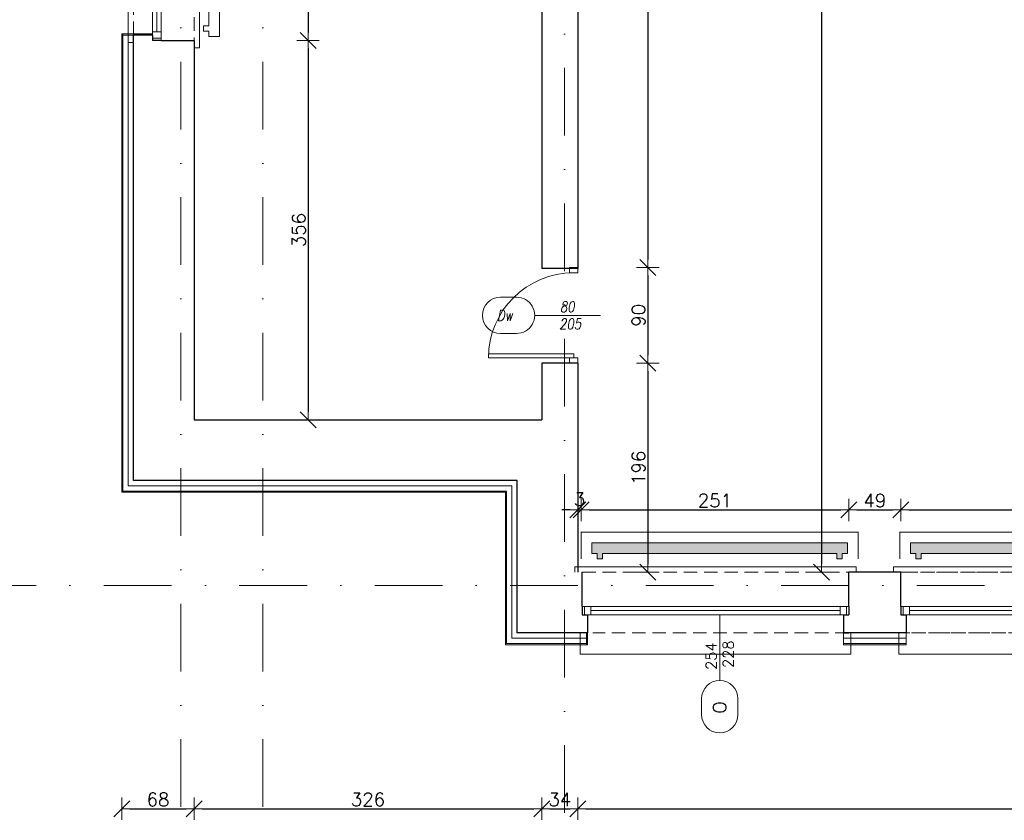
# Model space of a CAD drawing. Header units: millimetres. Extents: x 23192 to 177760, y -399809 to -79279.
# Tile 205 of 256: x 57875 to 58799, y -199685 to -198934. Entities that reach past the tile are written whole.
import ezdxf
from ezdxf.enums import TextEntityAlignment as Align

# ---------------------------------------------------------------- set-up
doc = ezdxf.new("R2010")
doc.units = ezdxf.units.MM
for name, pattern in [('2_3', [1, 0.5, -0.5]), ('CARKOVANA', [7.5, 5, -2.5]), ('DASHDOT', [25.4, 12.7, -6.35, 0, -6.35]), ('HIDDEN', [9.525, 6.35, -3.175])]:
    doc.linetypes.add(name, pattern=pattern)
doc.layers.get('0').update_dxf_attribs({"lineweight": 0})
for name, color, linetype, lineweight in [('!! 0_ Istn-okna', 6, 'Continuous', 13), ('!! 0_ Istn-sciany', 3, 'Continuous', 30), ('!! 0_ Istn-widok', 1, 'Continuous', 15), ('!! 0_Istn-cienka', 4, 'Continuous', 9), ('!! 0_Istn-drzwi', 1, 'Continuous', 13), ('!! 0_Opis_okna', 8, 'Continuous', 15), ('!! 0_Osie', 1, 'DASHDOT', 13), ('!! 1_ tynk zewn  - nowy', 21, 'Continuous', 20), ('!! 2_ remont Ocieplenie', 4, 'ZIGZAG', 5), ('!! 2_drzwi opis', 151, 'Continuous', 9), ('!! wymiary osi', 250, 'Continuous', 9), ('0-osie-liniA', 14, 'DASHDOT', 5), ('0-osie-tx', 66, 'Continuous', 9)]:
    doc.layers.add(name, color=color, linetype=linetype, lineweight=lineweight)
doc.layers.add('!! 0_Istn-grzejniki', color=7, linetype='Continuous', lineweight=0, plot=False)
doc.layers.add('!! 1_Wyburzenia', color=252, linetype='CARKOVANA', lineweight=13, true_color=0x696969)
doc.styles.add('50', font='ROMANS.shx', dxfattribs={"width": 0.8, "height": 10})
doc.styles.add('ARCHETYP', font='romans.shx', dxfattribs={"height": 15})
doc.styles.add('TXT', font='simplex.shx')
doc.linetypes.add('ZIGZAG', pattern='A,0.00254,-5.08,[131,ltypeshp.shx,S=5.08,R=0,X=-5.08,Y=0],-10.16,[131,ltypeshp.shx,S=5.08,R=180,X=5.08,Y=0],-5.08', length=20.32254)
doc.dimstyles.new('DIM50', dxfattribs={"dimscale": 5, "dimtxt": 2.5, "dimasz": 1.5, "dimexe": 0, "dimexo": 0, "dimgap": 0.5, "dimtad": 1, "dimdec": 4, "dimrnd": 0.5, "dimdsep": 46, "dimtxsty": 'TXT', "dimblk1": 'TICK1', "dimblk2": 'TICK1', "dimsah": 1, "dimcen": 0, "dimse1": 1, "dimse2": 1, "dimclrd": 1, "dimclre": 7, "dimclrt": 9, "dimadec": 0, "dimazin": 0, "dimtfac": 1, "dimtdec": 4, "dimtmove": 2, "dimatfit": 3, "dimldrblk": 'TICK1', "dimfxl": 1, "dimtolj": 1, "dimarcsym": 0})

# ---------------------------------------------------------------- blocks, each defined once
blk = doc.blocks.new('okno 1')
at = {"layer": '!! 0_ Istn-okna'}
for points in [[(9, -36), (259, -36)], [(9, -44), (259, -44)], [(17, -40), (251, -40)]]:
    blk.add_lwpolyline(points, dxfattribs=at)
for points in [[(11, -44), (17, -44), (17, -36), (11, -36)], [(251, -44), (257, -44), (257, -36), (251, -36)]]:
    blk.add_lwpolyline(points, close=True, dxfattribs=at)
at = {"layer": '!! 0_ Istn-sciany'}
for points in [[(9, -36), (9, -4)], [(259, -36), (259, -4)], [(9, -36), (9, -44)], [(259, -36), (259, -44)], [(9, -44), (14, -44)], [(14, -44), (14, -61)], [(254, -44), (259, -44)], [(254, -44), (254, -61)], [(14, -61), (9, -61)], [(254, -61), (259, -61)]]:
    blk.add_lwpolyline(points, dxfattribs=at)
at = {"layer": '!! 0_ Istn-widok'}
for points in [[(2, 1), (266, 1)], [(2, -4), (2, 1)], [(266, -4), (266, 1)], [(7, -61), (7, -81)], [(261, -61), (261, -81)], [(261, -81), (7, -81)]]:
    blk.add_lwpolyline(points, dxfattribs=at)
at = {"layer": '!! 0_Istn-cienka', "linetype": 'HIDDEN', "ltscale": 2}
for points in [[(9, -4), (259, -4)], [(259, -61), (19, -61)]]:
    blk.add_lwpolyline(points, dxfattribs=at)
blk = doc.blocks.new('okno 3')
at = {"layer": '!! 0_ Istn-okna'}
for points in [[(49128.71, -198708.59), (49128.71, -198825.59)], [(49136.71, -198708.59), (49136.71, -198825.59)], [(49132.71, -198716.59), (49132.71, -198817.59)]]:
    blk.add_lwpolyline(points, dxfattribs=at)
for points in [[(49128.71, -198710.59), (49128.71, -198716.59), (49136.71, -198716.59), (49136.71, -198710.59)], [(49128.71, -198817.59), (49128.71, -198823.59), (49136.71, -198823.59), (49136.71, -198817.59)]]:
    blk.add_lwpolyline(points, close=True, dxfattribs=at)
at = {"layer": '!! 0_ Istn-sciany'}
for points in [[(49128.71, -198708.59), (49128.71, -198713.59)], [(49136.71, -198708.59), (49128.71, -198708.59)], [(49136.71, -198708.59), (49167.71, -198708.59)], [(49128.71, -198713.59), (49110.71, -198713.59)], [(49128.71, -198820.59), (49110.71, -198820.59)], [(49128.71, -198820.59), (49128.71, -198825.59)], [(49136.71, -198825.59), (49128.71, -198825.59)], [(49136.71, -198825.59), (49167.71, -198825.59)]]:
    blk.add_lwpolyline(points, dxfattribs=at)
at = {"layer": '!! 0_ Istn-widok'}
for points in [[(49105.71, -198827.59), (49105.71, -198706.59)], [(49110.71, -198706.59), (49105.71, -198706.59)], [(49167.71, -198701.59), (49172.71, -198701.59)], [(49172.71, -198701.59), (49172.71, -198832.59)], [(49110.71, -198827.59), (49105.71, -198827.59)], [(49167.71, -198832.59), (49172.71, -198832.59)]]:
    blk.add_lwpolyline(points, dxfattribs=at)
at = {"layer": '!! 0_Istn-cienka', "linetype": 'HIDDEN', "ltscale": 2}
for points in [[(49167.71, -198708.59), (49167.71, -198825.59)], [(49110.71, -198820.59), (49110.71, -198713.59)]]:
    blk.add_lwpolyline(points, dxfattribs=at)
blk = doc.blocks.new('TICK1')
at = {"color": 0}
for p, q in [((0, -1.4), (0, 1.4)), ((0, 0), (-1, 0))]:
    blk.add_line(p, q, dxfattribs=at)
at = {"color": 2}
blk.add_line((-1, -1), (1, 1), dxfattribs=at)
blk = doc.blocks.new('*D3774')
at = {"layer": '!! wymiary osi', "color": 1, "lineweight": -2, "transparency": 16777216}
blk.add_line((48664.2, -199533.59), (48664.2, -199572.55), dxfattribs=at)
at = {"layer": 'DEFPOINTS', "color": 0, "transparency": 16777216}
for p in [(49506.71, -199526.09), (48664.2, -199580.05), (49506.71, -199580.05)]:
    blk.add_point(p, dxfattribs=at)
at = {"layer": '!! wymiary osi', "color": 1, "lineweight": -2, "transparency": 16777216, "xscale": 7.5, "yscale": 7.5, "zscale": 7.5}
for p, rotation in [((48664.2, -199526.09), 90), ((48664.2, -199580.05), 270)]:
    blk.add_blockref('TICK1', p, dxfattribs=dict(at, rotation=rotation))
at = {"layer": '!! wymiary osi', "color": 9, "transparency": 16777216, "insert": (48655.45, -199553.07), "char_height": 12.5, "attachment_point": 5, "rotation": 90, "style": 'TXT'}
blk.add_mtext('\\A1;54', dxfattribs=at)
blk = doc.blocks.new('*D3775')
at = {"layer": '!! wymiary osi', "color": 1, "lineweight": -2, "transparency": 16777216}
blk.add_line((49198.71, -199832.76), (49160.21, -199832.76), dxfattribs=at)
at = {"layer": 'DEFPOINTS', "color": 0, "transparency": 16777216}
for p in [(49152.71, -199426.05), (49206.21, -199426.05), (49152.71, -199832.76)]:
    blk.add_point(p, dxfattribs=at)
at = {"layer": '!! wymiary osi', "color": 1, "lineweight": -2, "transparency": 16777216, "xscale": 7.5, "yscale": 7.5, "zscale": 7.5, "rotation": 180}
blk.add_blockref('TICK1', (49152.71, -199832.76), dxfattribs=at)
at = {"layer": '!! wymiary osi', "color": 1, "lineweight": -2, "transparency": 16777216, "xscale": 7.5, "yscale": 7.5, "zscale": 7.5}
blk.add_blockref('TICK1', (49206.21, -199832.76), dxfattribs=at)
at = {"layer": '!! wymiary osi', "color": 9, "transparency": 16777216, "insert": (49179.46, -199824.01), "char_height": 12.5, "attachment_point": 5, "style": 'TXT'}
blk.add_mtext('\\A1;53.5', dxfattribs=at)
blk = doc.blocks.new('1_ok-opis')
blk.add_line((0, 111.61), (0, 50))
for points in [[(-17, 128.61), (-17, 143.61)], [(17, 128.61), (17, 143.61)]]:
    blk.add_lwpolyline(points)
for centre, start, end in [((0, 143.61), 0, 180), ((0, 128.61), 180, 0)]:
    blk.add_arc(centre, 17, start, end)
at = {"style": 'ARCHETYP'}
for tag, height, rotation, p in [('NR', 12, 90, (0, 136.9)), ('NR', 12, 270, (0, 136.9)), ('SZEROKOŚĆ', 10, 90, (-8, 78.29)), ('SZEROKOŚĆ', 10, 270, (8, 78.29)), ('WYSOKOŚĆ', 10, 270, (-8, 78.29)), ('WYSOKOŚĆ', 10, 90, (8, 78.29))]:
    blk.add_attdef(tag, text='', height=height, rotation=rotation, dxfattribs=at).set_placement(p, align=Align.MIDDLE)
blk = doc.blocks.new('*D2876')
at = {"layer": '!! wymiary osi', "color": 1, "lineweight": -2, "transparency": 16777216}
blk.add_line((57605.01, -198249.63), (57605.01, -199369.63), dxfattribs=at)
at = {"layer": 'DEFPOINTS', "color": 0, "transparency": 16777216}
for p in [(58048.57, -198242.13), (57605.01, -199377.13), (57970.57, -199377.13)]:
    blk.add_point(p, dxfattribs=at)
at = {"layer": '!! wymiary osi', "color": 1, "lineweight": -2, "transparency": 16777216, "xscale": 7.5, "yscale": 7.5, "zscale": 7.5}
for p, rotation in [((57605.01, -198242.13), 90), ((57605.01, -199377.13), 270)]:
    blk.add_blockref('TICK1', p, dxfattribs=dict(at, rotation=rotation))
at = {"layer": '!! wymiary osi', "color": 9, "transparency": 16777216, "insert": (57596.26, -198809.63), "char_height": 12.5, "attachment_point": 5, "rotation": 90, "style": 'TXT'}
blk.add_mtext('\\A1;1135', dxfattribs=at)
blk = doc.blocks.new('*D2877')
at = {"layer": '!! wymiary osi', "color": 1, "lineweight": -2, "transparency": 16777216}
blk.add_line((57605.01, -199384.63), (57605.01, -199512.63), dxfattribs=at)
at = {"layer": 'DEFPOINTS', "color": 0, "transparency": 16777216}
for p in [(57970.57, -199377.13), (57605.01, -199520.13), (58330.57, -199520.13)]:
    blk.add_point(p, dxfattribs=at)
at = {"layer": '!! wymiary osi', "color": 1, "lineweight": -2, "transparency": 16777216, "xscale": 7.5, "yscale": 7.5, "zscale": 7.5}
for p, rotation in [((57605.01, -199377.13), 90), ((57605.01, -199520.13), 270)]:
    blk.add_blockref('TICK1', p, dxfattribs=dict(at, rotation=rotation))
at = {"layer": '!! wymiary osi', "color": 9, "transparency": 16777216, "insert": (57596.26, -199448.63), "char_height": 12.5, "attachment_point": 5, "rotation": 90, "style": 'TXT'}
blk.add_mtext('\\A1;143', dxfattribs=at)
blk = doc.blocks.new('*D2885')
at = {"layer": '!! wymiary osi', "color": 1, "lineweight": -2, "transparency": 16777216}
blk.add_line((57642.33, -198648.63), (57642.33, -199301.63), dxfattribs=at)
at = {"layer": 'DEFPOINTS', "color": 0, "transparency": 16777216}
for p in [(58115.57, -198641.13), (57642.33, -199309.13), (58115.57, -199309.13)]:
    blk.add_point(p, dxfattribs=at)
at = {"layer": '!! wymiary osi', "color": 1, "lineweight": -2, "transparency": 16777216, "xscale": 7.5, "yscale": 7.5, "zscale": 7.5}
for p, rotation in [((57642.33, -198641.13), 90), ((57642.33, -199309.13), 270)]:
    blk.add_blockref('TICK1', p, dxfattribs=dict(at, rotation=rotation))
at = {"layer": '!! wymiary osi', "color": 9, "transparency": 16777216, "insert": (57633.58, -198975.13), "char_height": 12.5, "attachment_point": 5, "rotation": 90, "style": 'TXT'}
blk.add_mtext('\\A1;668', dxfattribs=at)
blk = doc.blocks.new('*D2886')
at = {"layer": '!! wymiary osi', "color": 1, "lineweight": -2, "transparency": 16777216}
blk.add_line((57642.33, -199316.63), (57642.33, -199358.63), dxfattribs=at)
at = {"layer": 'DEFPOINTS', "color": 0, "transparency": 16777216}
for p in [(58115.57, -199309.13), (57642.33, -199366.13), (58115.57, -199366.13)]:
    blk.add_point(p, dxfattribs=at)
at = {"layer": '!! wymiary osi', "color": 1, "lineweight": -2, "transparency": 16777216, "xscale": 7.5, "yscale": 7.5, "zscale": 7.5}
for p, rotation in [((57642.33, -199309.13), 90), ((57642.33, -199366.13), 270)]:
    blk.add_blockref('TICK1', p, dxfattribs=dict(at, rotation=rotation))
at = {"layer": '!! wymiary osi', "color": 9, "transparency": 16777216, "insert": (57633.58, -199337.63), "char_height": 12.5, "attachment_point": 5, "rotation": 90, "style": 'TXT'}
blk.add_mtext('\\A1;57', dxfattribs=at)
blk = doc.blocks.new('*D2887')
at = {"layer": '!! wymiary osi', "color": 1, "lineweight": -2, "transparency": 16777216}
blk.add_line((57642.33, -199373.63), (57642.33, -199444.63), dxfattribs=at)
at = {"layer": 'DEFPOINTS', "color": 0, "transparency": 16777216}
for p in [(58115.57, -199366.13), (57642.33, -199452.13), (58402.57, -199452.13)]:
    blk.add_point(p, dxfattribs=at)
at = {"layer": '!! wymiary osi', "color": 1, "lineweight": -2, "transparency": 16777216, "xscale": 7.5, "yscale": 7.5, "zscale": 7.5}
for p, rotation in [((57642.33, -199366.13), 90), ((57642.33, -199452.13), 270)]:
    blk.add_blockref('TICK1', p, dxfattribs=dict(at, rotation=rotation))
at = {"layer": '!! wymiary osi', "color": 9, "transparency": 16777216, "insert": (57633.58, -199409.13), "char_height": 12.5, "attachment_point": 5, "rotation": 90, "style": 'TXT'}
blk.add_mtext('\\A1;86', dxfattribs=at)
blk = doc.blocks.new('*D2888')
at = {"layer": '!! wymiary osi', "color": 1, "lineweight": -2, "transparency": 16777216}
blk.add_line((57642.33, -199459.63), (57642.33, -199512.63), dxfattribs=at)
at = {"layer": 'DEFPOINTS', "color": 0, "transparency": 16777216}
for p in [(58402.57, -199452.13), (57642.33, -199520.13), (58407.57, -199520.13)]:
    blk.add_point(p, dxfattribs=at)
at = {"layer": '!! wymiary osi', "color": 1, "lineweight": -2, "transparency": 16777216, "xscale": 7.5, "yscale": 7.5, "zscale": 7.5}
for p, rotation in [((57642.33, -199452.13), 90), ((57642.33, -199520.13), 270)]:
    blk.add_blockref('TICK1', p, dxfattribs=dict(at, rotation=rotation))
at = {"layer": '!! wymiary osi', "color": 9, "transparency": 16777216, "insert": (57633.58, -199486.13), "char_height": 12.5, "attachment_point": 5, "rotation": 90, "style": 'TXT'}
blk.add_mtext('\\A1;68', dxfattribs=at)
blk = doc.blocks.new('*D2901')
at = {"layer": '!! wymiary osi', "color": 1, "lineweight": -2, "transparency": 16777216}
blk.add_line((58145.43, -198842.13), (58145.43, -198945.63), dxfattribs=at)
at = {"layer": 'DEFPOINTS', "color": 0, "transparency": 16777216}
for p in [(58038.57, -198834.63), (58038.57, -198953.13), (58145.43, -198953.13)]:
    blk.add_point(p, dxfattribs=at)
at = {"layer": '!! wymiary osi', "color": 1, "lineweight": -2, "transparency": 16777216, "xscale": 7.5, "yscale": 7.5, "zscale": 7.5}
for p, rotation in [((58145.43, -198834.63), 90), ((58145.43, -198953.13), 270)]:
    blk.add_blockref('TICK1', p, dxfattribs=dict(at, rotation=rotation))
at = {"layer": '!! wymiary osi', "color": 9, "transparency": 16777216, "insert": (58136.68, -198893.88), "char_height": 12.5, "attachment_point": 5, "rotation": 90, "style": 'TXT'}
blk.add_mtext('\\A1;118.5', dxfattribs=at)
blk = doc.blocks.new('*D2902')
at = {"layer": '!! wymiary osi', "color": 1, "lineweight": -2, "transparency": 16777216}
blk.add_line((58145.43, -198960.63), (58145.43, -199301.63), dxfattribs=at)
at = {"layer": 'DEFPOINTS', "color": 0, "transparency": 16777216}
for p in [(58038.57, -198953.13), (58038.57, -199309.13), (58145.43, -199309.13)]:
    blk.add_point(p, dxfattribs=at)
at = {"layer": '!! wymiary osi', "color": 1, "lineweight": -2, "transparency": 16777216, "xscale": 7.5, "yscale": 7.5, "zscale": 7.5}
for p, rotation in [((58145.43, -198953.13), 90), ((58145.43, -199309.13), 270)]:
    blk.add_blockref('TICK1', p, dxfattribs=dict(at, rotation=rotation))
at = {"layer": '!! wymiary osi', "color": 9, "transparency": 16777216, "insert": (58136.68, -199131.13), "char_height": 12.5, "attachment_point": 5, "rotation": 90, "style": 'TXT'}
blk.add_mtext('\\A1;356', dxfattribs=at)
blk = doc.blocks.new('*D2903')
at = {"layer": '!! wymiary osi', "color": 1, "lineweight": -2, "transparency": 16777216}
blk.add_line((57978.07, -199708.96), (60817.07, -199708.96), dxfattribs=at)
at = {"layer": 'DEFPOINTS', "color": 0, "transparency": 16777216}
for p in [(57970.57, -199377.13), (60824.57, -199377.13), (60824.57, -199708.96)]:
    blk.add_point(p, dxfattribs=at)
at = {"layer": '!! wymiary osi', "color": 1, "lineweight": -2, "transparency": 16777216, "xscale": 7.5, "yscale": 7.5, "zscale": 7.5, "rotation": 180}
blk.add_blockref('TICK1', (57970.57, -199708.96), dxfattribs=at)
at = {"layer": '!! wymiary osi', "color": 1, "lineweight": -2, "transparency": 16777216, "xscale": 7.5, "yscale": 7.5, "zscale": 7.5}
blk.add_blockref('TICK1', (60824.57, -199708.96), dxfattribs=at)
at = {"layer": '!! wymiary osi', "color": 9, "transparency": 16777216, "insert": (59397.57, -199700.21), "char_height": 12.5, "attachment_point": 5, "style": 'TXT'}
blk.add_mtext('\\A1;2854', dxfattribs=at)
blk = doc.blocks.new('*D2904')
at = {"layer": '!! wymiary osi', "color": 1, "lineweight": -2, "transparency": 16777216}
blk.add_line((57978.07, -199673.97), (58031.07, -199673.97), dxfattribs=at)
at = {"layer": 'DEFPOINTS', "color": 0, "transparency": 16777216}
for p in [(58038.57, -199309.13), (57970.57, -199377.13), (58038.57, -199673.97)]:
    blk.add_point(p, dxfattribs=at)
at = {"layer": '!! wymiary osi', "color": 1, "lineweight": -2, "transparency": 16777216, "xscale": 7.5, "yscale": 7.5, "zscale": 7.5, "rotation": 180}
blk.add_blockref('TICK1', (57970.57, -199673.97), dxfattribs=at)
at = {"layer": '!! wymiary osi', "color": 1, "lineweight": -2, "transparency": 16777216, "xscale": 7.5, "yscale": 7.5, "zscale": 7.5}
blk.add_blockref('TICK1', (58038.57, -199673.97), dxfattribs=at)
at = {"layer": '!! wymiary osi', "color": 9, "transparency": 16777216, "insert": (58004.57, -199665.22), "char_height": 12.5, "attachment_point": 5, "style": 'TXT'}
blk.add_mtext('\\A1;68', dxfattribs=at)
blk = doc.blocks.new('*D2905')
at = {"layer": '!! wymiary osi', "color": 1, "lineweight": -2, "transparency": 16777216}
blk.add_line((58046.07, -199673.97), (58357.07, -199673.97), dxfattribs=at)
at = {"layer": 'DEFPOINTS', "color": 0, "transparency": 16777216}
for p in [(58038.57, -199309.13), (58364.57, -199309.13), (58364.57, -199673.97)]:
    blk.add_point(p, dxfattribs=at)
at = {"layer": '!! wymiary osi', "color": 1, "lineweight": -2, "transparency": 16777216, "xscale": 7.5, "yscale": 7.5, "zscale": 7.5, "rotation": 180}
blk.add_blockref('TICK1', (58038.57, -199673.97), dxfattribs=at)
at = {"layer": '!! wymiary osi', "color": 1, "lineweight": -2, "transparency": 16777216, "xscale": 7.5, "yscale": 7.5, "zscale": 7.5}
blk.add_blockref('TICK1', (58364.57, -199673.97), dxfattribs=at)
at = {"layer": '!! wymiary osi', "color": 9, "transparency": 16777216, "insert": (58201.57, -199665.22), "char_height": 12.5, "attachment_point": 5, "style": 'TXT'}
blk.add_mtext('\\A1;326', dxfattribs=at)
blk = doc.blocks.new('*D2906')
at = {"layer": '!! wymiary osi', "color": 1, "lineweight": -2, "transparency": 16777216}
blk.add_line((58372.07, -199673.97), (58391.07, -199673.97), dxfattribs=at)
at = {"layer": 'DEFPOINTS', "color": 0, "transparency": 16777216}
for p in [(58364.57, -199309.13), (58398.57, -199452.13), (58398.57, -199673.97)]:
    blk.add_point(p, dxfattribs=at)
at = {"layer": '!! wymiary osi', "color": 1, "lineweight": -2, "transparency": 16777216, "xscale": 7.5, "yscale": 7.5, "zscale": 7.5, "rotation": 180}
blk.add_blockref('TICK1', (58364.57, -199673.97), dxfattribs=at)
at = {"layer": '!! wymiary osi', "color": 1, "lineweight": -2, "transparency": 16777216, "xscale": 7.5, "yscale": 7.5, "zscale": 7.5}
blk.add_blockref('TICK1', (58398.57, -199673.97), dxfattribs=at)
at = {"layer": '!! wymiary osi', "color": 9, "transparency": 16777216, "insert": (58381.57, -199665.22), "char_height": 12.5, "attachment_point": 5, "style": 'TXT'}
blk.add_mtext('\\A1;34', dxfattribs=at)
blk = doc.blocks.new('*D2907')
at = {"layer": '!! wymiary osi', "color": 1, "lineweight": -2, "transparency": 16777216}
blk.add_line((58406.07, -199673.97), (60773.07, -199673.97), dxfattribs=at)
at = {"layer": 'DEFPOINTS', "color": 0, "transparency": 16777216}
for p in [(58398.57, -199452.13), (60780.57, -199452.13), (60780.57, -199673.97)]:
    blk.add_point(p, dxfattribs=at)
at = {"layer": '!! wymiary osi', "color": 1, "lineweight": -2, "transparency": 16777216, "xscale": 7.5, "yscale": 7.5, "zscale": 7.5, "rotation": 180}
blk.add_blockref('TICK1', (58398.57, -199673.97), dxfattribs=at)
at = {"layer": '!! wymiary osi', "color": 1, "lineweight": -2, "transparency": 16777216, "xscale": 7.5, "yscale": 7.5, "zscale": 7.5}
blk.add_blockref('TICK1', (60780.57, -199673.97), dxfattribs=at)
at = {"layer": '!! wymiary osi', "color": 9, "transparency": 16777216, "insert": (59589.57, -199665.22), "char_height": 12.5, "attachment_point": 5, "style": 'TXT'}
blk.add_mtext('\\A1;2382', dxfattribs=at)
blk = doc.blocks.new('*D2909')
at = {"layer": '!! wymiary osi', "color": 1, "lineweight": -2, "transparency": 16777216}
for p, q in [((58391.07, -199393.64), (58383.57, -199393.64)), ((58398.57, -199393.64), (58401.59, -199393.64)), ((58409.09, -199393.64), (58416.59, -199393.64))]:
    blk.add_line(p, q, dxfattribs=at)
at = {"layer": 'DEFPOINTS', "color": 0, "transparency": 16777216}
for p in [(58401.59, -199393.64), (58398.57, -199452.13), (58401.59, -199452.13)]:
    blk.add_point(p, dxfattribs=at)
at = {"layer": '!! wymiary osi', "color": 1, "lineweight": -2, "transparency": 16777216, "xscale": 7.5, "yscale": 7.5, "zscale": 7.5}
blk.add_blockref('TICK1', (58398.57, -199393.64), dxfattribs=at)
at = {"layer": '!! wymiary osi', "color": 1, "lineweight": -2, "transparency": 16777216, "xscale": 7.5, "yscale": 7.5, "zscale": 7.5, "rotation": 180}
blk.add_blockref('TICK1', (58401.59, -199393.64), dxfattribs=at)
at = {"layer": '!! wymiary osi', "color": 9, "transparency": 16777216, "insert": (58400.08, -199383.64), "char_height": 12.5, "attachment_point": 5, "style": 'TXT'}
blk.add_mtext('\\A1;3', dxfattribs=at)
blk = doc.blocks.new('*D2910')
at = {"layer": '!! wymiary osi', "color": 1, "lineweight": -2, "transparency": 16777216}
blk.add_line((58409.09, -199393.64), (58645.07, -199393.64), dxfattribs=at)
at = {"layer": 'DEFPOINTS', "color": 0, "transparency": 16777216}
for p in [(58652.57, -199393.64), (58401.59, -199452.13), (58652.57, -199452.13)]:
    blk.add_point(p, dxfattribs=at)
at = {"layer": '!! wymiary osi', "color": 1, "lineweight": -2, "transparency": 16777216, "xscale": 7.5, "yscale": 7.5, "zscale": 7.5, "rotation": 180}
blk.add_blockref('TICK1', (58401.59, -199393.64), dxfattribs=at)
at = {"layer": '!! wymiary osi', "color": 1, "lineweight": -2, "transparency": 16777216, "xscale": 7.5, "yscale": 7.5, "zscale": 7.5}
blk.add_blockref('TICK1', (58652.57, -199393.64), dxfattribs=at)
at = {"layer": '!! wymiary osi', "color": 9, "transparency": 16777216, "insert": (58527.08, -199384.89), "char_height": 12.5, "attachment_point": 5, "style": 'TXT'}
blk.add_mtext('\\A1;251', dxfattribs=at)
blk = doc.blocks.new('*D2911')
at = {"layer": '!! wymiary osi', "color": 1, "lineweight": -2, "transparency": 16777216}
blk.add_line((58660.07, -199393.64), (58694.07, -199393.64), dxfattribs=at)
at = {"layer": 'DEFPOINTS', "color": 0, "transparency": 16777216}
for p in [(58701.57, -199393.64), (58652.57, -199452.13), (58701.57, -199452.13)]:
    blk.add_point(p, dxfattribs=at)
at = {"layer": '!! wymiary osi', "color": 1, "lineweight": -2, "transparency": 16777216, "xscale": 7.5, "yscale": 7.5, "zscale": 7.5, "rotation": 180}
blk.add_blockref('TICK1', (58652.57, -199393.64), dxfattribs=at)
at = {"layer": '!! wymiary osi', "color": 1, "lineweight": -2, "transparency": 16777216, "xscale": 7.5, "yscale": 7.5, "zscale": 7.5}
blk.add_blockref('TICK1', (58701.57, -199393.64), dxfattribs=at)
at = {"layer": '!! wymiary osi', "color": 9, "transparency": 16777216, "insert": (58677.07, -199384.89), "char_height": 12.5, "attachment_point": 5, "style": 'TXT'}
blk.add_mtext('\\A1;49', dxfattribs=at)
blk = doc.blocks.new('*D2912')
at = {"layer": '!! wymiary osi', "color": 1, "lineweight": -2, "transparency": 16777216}
blk.add_line((58709.07, -199393.64), (58944.07, -199393.64), dxfattribs=at)
at = {"layer": 'DEFPOINTS', "color": 0, "transparency": 16777216}
for p in [(58951.57, -199393.64), (58701.57, -199452.13), (58951.57, -199452.13)]:
    blk.add_point(p, dxfattribs=at)
at = {"layer": '!! wymiary osi', "color": 1, "lineweight": -2, "transparency": 16777216, "xscale": 7.5, "yscale": 7.5, "zscale": 7.5, "rotation": 180}
blk.add_blockref('TICK1', (58701.57, -199393.64), dxfattribs=at)
at = {"layer": '!! wymiary osi', "color": 1, "lineweight": -2, "transparency": 16777216, "xscale": 7.5, "yscale": 7.5, "zscale": 7.5}
blk.add_blockref('TICK1', (58951.57, -199393.64), dxfattribs=at)
at = {"layer": '!! wymiary osi', "color": 9, "transparency": 16777216, "insert": (58826.57, -199384.89), "char_height": 12.5, "attachment_point": 5, "style": 'TXT'}
blk.add_mtext('\\A1;250', dxfattribs=at)
blk = doc.blocks.new('*D2928')
at = {"layer": '!! wymiary osi', "color": 1, "lineweight": -2, "transparency": 16777216}
blk.add_line((58627.16, -198294.63), (58627.16, -199444.63), dxfattribs=at)
at = {"layer": 'DEFPOINTS', "color": 0, "transparency": 16777216}
for p in [(58582.57, -198287.13), (58627.16, -199452.13), (58652.57, -199452.13)]:
    blk.add_point(p, dxfattribs=at)
at = {"layer": '!! wymiary osi', "color": 1, "lineweight": -2, "transparency": 16777216, "xscale": 7.5, "yscale": 7.5, "zscale": 7.5}
for p, rotation in [((58627.16, -198287.13), 90), ((58627.16, -199452.13), 270)]:
    blk.add_blockref('TICK1', p, dxfattribs=dict(at, rotation=rotation))
at = {"layer": '!! wymiary osi', "color": 9, "transparency": 16777216, "insert": (58618.41, -198869.63), "char_height": 12.5, "attachment_point": 5, "rotation": 90, "style": 'TXT'}
blk.add_mtext('\\A1;1165', dxfattribs=at)
blk = doc.blocks.new('*D2936')
at = {"layer": '!! wymiary osi', "color": 1, "lineweight": -2, "transparency": 16777216}
blk.add_line((58464.11, -198583.63), (58464.11, -199158.63), dxfattribs=at)
at = {"layer": 'DEFPOINTS', "color": 0, "transparency": 16777216}
for p in [(58398.57, -198576.13), (58398.57, -199166.13), (58464.11, -199166.13)]:
    blk.add_point(p, dxfattribs=at)
at = {"layer": '!! wymiary osi', "color": 1, "lineweight": -2, "transparency": 16777216, "xscale": 7.5, "yscale": 7.5, "zscale": 7.5}
for p, rotation in [((58464.11, -198576.13), 90), ((58464.11, -199166.13), 270)]:
    blk.add_blockref('TICK1', p, dxfattribs=dict(at, rotation=rotation))
at = {"layer": '!! wymiary osi', "color": 9, "transparency": 16777216, "insert": (58455.36, -198871.13), "char_height": 12.5, "attachment_point": 5, "rotation": 90, "style": 'TXT'}
blk.add_mtext('\\A1;590', dxfattribs=at)
blk = doc.blocks.new('*D2937')
at = {"layer": '!! wymiary osi', "color": 1, "lineweight": -2, "transparency": 16777216}
blk.add_line((58464.11, -199173.63), (58464.11, -199248.63), dxfattribs=at)
at = {"layer": 'DEFPOINTS', "color": 0, "transparency": 16777216}
for p in [(58398.57, -199166.13), (58398.57, -199256.13), (58464.11, -199256.13)]:
    blk.add_point(p, dxfattribs=at)
at = {"layer": '!! wymiary osi', "color": 1, "lineweight": -2, "transparency": 16777216, "xscale": 7.5, "yscale": 7.5, "zscale": 7.5}
for p, rotation in [((58464.11, -199166.13), 90), ((58464.11, -199256.13), 270)]:
    blk.add_blockref('TICK1', p, dxfattribs=dict(at, rotation=rotation))
at = {"layer": '!! wymiary osi', "color": 9, "transparency": 16777216, "insert": (58455.36, -199211.13), "char_height": 12.5, "attachment_point": 5, "rotation": 90, "style": 'TXT'}
blk.add_mtext('\\A1;90', dxfattribs=at)
blk = doc.blocks.new('*D2938')
at = {"layer": '!! wymiary osi', "color": 1, "lineweight": -2, "transparency": 16777216}
blk.add_line((58464.11, -199263.63), (58464.11, -199444.63), dxfattribs=at)
at = {"layer": 'DEFPOINTS', "color": 0, "transparency": 16777216}
for p in [(58398.57, -199256.13), (58395.57, -199452.13), (58464.11, -199452.13)]:
    blk.add_point(p, dxfattribs=at)
at = {"layer": '!! wymiary osi', "color": 1, "lineweight": -2, "transparency": 16777216, "xscale": 7.5, "yscale": 7.5, "zscale": 7.5}
for p, rotation in [((58464.11, -199256.13), 90), ((58464.11, -199452.13), 270)]:
    blk.add_blockref('TICK1', p, dxfattribs=dict(at, rotation=rotation))
at = {"layer": '!! wymiary osi', "color": 9, "transparency": 16777216, "insert": (58455.36, -199354.13), "char_height": 12.5, "attachment_point": 5, "rotation": 90, "style": 'TXT'}
blk.add_mtext('\\A1;196', dxfattribs=at)
blk = doc.blocks.new('BLOK OSI')
at = {"layer": '0-osie-liniA', "ltscale": 5}
for points in [[(49206.21142, -199860.81919), (49206.21142, -197259.3316)], [(49283.21142, -199860.81919), (49283.21142, -197258.8316)], [(49566.21142, -199866.5098), (49566.21142, -197259.3316)], [(48625.50568, -199526.0883), (52491.52485, -199526.0883)]]:
    blk.add_lwpolyline(points, dxfattribs=at)
at = {"layer": '!! wymiary osi'}
dim = blk.add_linear_dim(base=(49152.71142, -199832.75821), p1=(49206.21142, -199426.04847), p2=(49152.71142, -199426.04847), dimstyle='DIM50', dxfattribs=at)
dim.commit()
dim.dimension.update_dxf_attribs({"geometry": '*D3775', "text_midpoint": (49179.46142, -199824.00821)})
dim = blk.add_linear_dim(base=(48664.20401, -199580.04847), p1=(49506.71142, -199526.0883), p2=(49506.71142, -199580.04847), angle=90, dimstyle='DIM50', dxfattribs=at)
dim.commit()
dim.dimension.update_dxf_attribs({"geometry": '*D3774', "text_midpoint": (48655.45401, -199553.06839)})

msp = doc.modelspace()

# ---------------------------------------------------------------- hatches: boundary and pattern name
at = {"layer": '!! 0_Istn-grzejniki'}
h = msp.add_hatch(color=0, dxfattribs=at)
h.dxf.hatch_style = 1
h.paths.add_polyline_path([(58416.56735, -199439.62813), (58416.56735, -199434.62813), (58411.56735, -199434.62813), (58411.56735, -199424.62813), (58651.56735, -199424.62813), (58651.56735, -199434.62813), (58646.56735, -199434.62813), (58646.56735, -199439.62813), (58641.56735, -199439.62813), (58641.56735, -199434.62813), (58421.56735, -199434.62813), (58421.56735, -199439.62813)])
h = msp.add_hatch(color=0, dxfattribs=at)
h.dxf.hatch_style = 1
h.paths.add_polyline_path([(58715.56735, -199439.62813), (58715.56735, -199434.62813), (58710.56735, -199434.62813), (58710.56735, -199424.62813), (58950.56735, -199424.62813), (58950.56735, -199434.62813), (58945.56735, -199434.62813), (58945.56735, -199439.62813), (58940.56735, -199439.62813), (58940.56735, -199434.62813), (58720.56735, -199434.62813), (58720.56735, -199439.62813)])

# ---------------------------------------------------------------- linework, layer by layer
at = {"layer": '!! 0_ Istn-sciany'}
for points in [[(58364.56735, -198576.12813), (58364.56735, -199167.12813)], [(58398.56735, -198576.12813), (58398.56735, -199167.12813)], [(58407.56735, -199509.12813), (58341.56735, -199509.12813), (58341.56735, -199366.12813), (57981.56735, -199366.12813), (57981.56735, -198948.12813)], [(58038.56735, -198953.12813), (58038.56735, -199309.12813), (58364.56735, -199309.12813)], [(58398.56735, -199167.12813), (58364.56735, -199167.12813)], [(58398.56735, -199256.12813), (58364.56735, -199256.12813)], [(58364.56735, -199256.12813), (58364.56735, -199309.12813)], [(58398.56735, -199256.12813), (58398.56735, -199452.12813)], [(58701.56735, -199452.12813), (58652.56735, -199452.12813)], [(58706.56735, -199509.12813), (58647.56735, -199509.12813)]]:
    msp.add_lwpolyline(points, dxfattribs=at)
at = {"layer": '!! 0_Istn-drzwi'}
for points in [[(58398.56735, -199171.12813), (58398.56735, -199166.12813), (58390.56735, -199166.12813), (58390.56735, -199171.12813)], [(58314.56735, -199247.12813), (58394.56735, -199247.12813), (58394.56735, -199251.12813), (58314.56735, -199251.12813)], [(58398.56735, -199251.12813), (58398.56735, -199256.12813), (58390.56735, -199256.12813), (58390.56735, -199251.12813)]]:
    msp.add_lwpolyline(points, close=True, dxfattribs=at)
msp.add_lwpolyline([(58419.56735, -199211.12813), (58369.56735, -199211.12813)], dxfattribs=at)
msp.add_arc((58394.56735, -199251.12813), 80, 90.00000004, 180.00000004, dxfattribs=at)
at = {"layer": '!! 0_Istn-grzejniki'}
for points in [[(58047.40847, -198834.62813), (58052.40847, -198834.62813), (58052.40847, -198829.62813), (58062.40847, -198829.62813), (58062.40847, -198949.62813), (58052.40847, -198949.62813), (58052.40847, -198944.62813), (58047.40847, -198944.62813), (58047.40847, -198939.62813), (58052.40847, -198939.62813), (58052.40847, -198839.62813), (58047.40847, -198839.62813)], [(58416.56735, -199439.62813), (58416.56735, -199434.62813), (58411.56735, -199434.62813), (58411.56735, -199424.62813), (58651.56735, -199424.62813), (58651.56735, -199434.62813), (58646.56735, -199434.62813), (58646.56735, -199439.62813), (58641.56735, -199439.62813), (58641.56735, -199434.62813), (58421.56735, -199434.62813), (58421.56735, -199439.62813)], [(58715.56735, -199439.62813), (58715.56735, -199434.62813), (58710.56735, -199434.62813), (58710.56735, -199424.62813), (58950.56735, -199424.62813), (58950.56735, -199434.62813), (58945.56735, -199434.62813), (58945.56735, -199439.62813), (58940.56735, -199439.62813), (58940.56735, -199434.62813), (58720.56735, -199434.62813), (58720.56735, -199439.62813)]]:
    msp.add_lwpolyline(points, close=True, dxfattribs=at)
at = {"layer": '!! 0_Istn-grzejniki', "linetype": '2_3', "ltscale": 10, "const_width": 1}
for points in [[(58401.56735, -199439.62813), (58401.56735, -199414.62813), (58661.56735, -199414.62813), (58661.56735, -199439.62813)], [(58700.56735, -199439.62813), (58700.56735, -199414.62813), (58960.56735, -199414.62813), (58960.56735, -199439.62813)]]:
    msp.add_lwpolyline(points, dxfattribs=at)
at = {"layer": '!! 1_ tynk zewn  - nowy'}
for points in [[(57999.56735, -198947.12813), (57970.56735, -198947.12813)], [(58407.56735, -199509.12813), (58407.56735, -199520.12813), (58330.56735, -199520.12813), (58330.56735, -199377.12813), (57970.56735, -199377.12813), (57970.56735, -198947.12813)], [(57981.56735, -198948.12813), (57970.56735, -198948.12813)], [(58406.56735, -199519.12813), (58331.56735, -199519.12813), (58331.56735, -199376.12813), (57971.56735, -199376.12813), (57971.56735, -198947.12813)], [(58406.56735, -199509.12813), (58406.56735, -199520.12813)], [(58647.56735, -199520.12813), (58647.56735, -199509.12813)], [(58706.56735, -199520.12813), (58706.56735, -199509.12813)], [(58706.56735, -199519.12813), (58647.56735, -199519.12813)], [(58706.56735, -199520.12813), (58647.56735, -199520.12813)]]:
    msp.add_lwpolyline(points, dxfattribs=at)
at = {"layer": '!! 1_Wyburzenia'}
for points in [[(58697.56735, -199452.12813), (58963.56735, -199452.12813)], [(58697.56735, -199509.12813), (58951.56735, -199509.12813)]]:
    msp.add_lwpolyline(points, dxfattribs=at)
at = {"layer": '!! 2_ remont Ocieplenie', "linetype": 'ZIGZAG', "ltscale": 0.75}
for points in [[(58406.56735, -199514.12813), (58336.56735, -199514.12813), (58336.56735, -199371.12813), (57976.56735, -199371.12813), (57976.56735, -198947.12813)], [(58706.56735, -199514.12813), (58647.56735, -199514.12813)]]:
    msp.add_lwpolyline(points, dxfattribs=at)

# ---------------------------------------------------------------- block references
at = {"layer": '!! 0_Opis_okna'}
ref = msp.add_blockref('1_ok-opis', (58531.56735, -199442.12813), dxfattribs=dict(at, rotation=180))
ref.add_attrib('SZEROKOŚĆ', '254', dxfattribs={"layer": '0', "height": 10, "rotation": 90, "style": 'ARCHETYP'}).set_placement((58523.56735, -199530.84854), align=Align.MIDDLE)
ref.add_attrib('WYSOKOŚĆ', '228', dxfattribs={"layer": '0', "height": 10, "rotation": 90, "style": 'ARCHETYP'}).set_placement((58539.56735, -199529.07509), align=Align.MIDDLE)
ref.add_attrib('NR', 'O', dxfattribs={"layer": '0', "height": 12, "rotation": 90, "style": 'ARCHETYP'}).set_placement((58531.56735, -199579.02958), align=Align.MIDDLE)
at = {"layer": '!! 0_Osie'}
msp.add_blockref('BLOK OSI', (8819.85593, 61.46017), dxfattribs=at)
at = {"layer": '!! 2_drzwi opis'}
ref = msp.add_blockref('1_ok-opis', (58469.56756, -199211.12813), dxfattribs=dict(at, rotation=90.00000361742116))
ref.add_attrib('WYSOKOŚĆ', '80 ', dxfattribs={"layer": '0', "height": 10, "rotation": 0.00000362, "style": '50', "oblique": 10, "width": 0.8}).set_placement((58391.2767, -199203.12813), align=Align.MIDDLE)
ref.add_attrib('SZEROKOŚĆ', '205', dxfattribs={"layer": '0', "height": 10, "rotation": 0.00000362, "style": '50', "oblique": 10, "width": 0.8}).set_placement((58391.2767, -199219.12813), align=Align.MIDDLE)
ref.add_attrib('NR', 'Dw', dxfattribs={"layer": '0', "height": 10, "rotation": 0.00000362, "style": '50', "oblique": 10, "width": 0.8}).set_placement((58330.09061, -199211.12814), align=Align.MIDDLE)
for p in [(58393.56735, -199448.12813), (58692.56735, -199448.12813)]:
    msp.add_blockref('okno 1', p)
at = {"layer": '0-osie-tx'}
msp.add_blockref('okno 3', (8870.85593, -127.53983), dxfattribs=at)

# ---------------------------------------------------------------- dimensions: what is measured, and where the dimension line sits
at = {"layer": '!! wymiary osi'}
for base, p1, p2, picture, middle in [((57605.00709, -199377.12813), (58048.56735, -198242.12813), (57970.56735, -199377.12813), '*D2876', (57596.25709, -198809.62813)), ((58627.16069, -199452.12813), (58582.56735, -198287.12813), (58652.56735, -199452.12813), '*D2928', (58618.41069, -198869.62813)), ((58464.10524, -199166.12813), (58398.56735, -198576.12813), (58398.56735, -199166.12813), '*D2936', (58455.35524, -198871.12813)), ((57642.32868, -199309.12813), (58115.56735, -198641.12813), (58115.56735, -199309.12813), '*D2885', (57633.57868, -198975.12813)), ((58145.42542, -198953.12813), (58038.56735, -198834.62813), (58038.56735, -198953.12813), '*D2901', (58136.67542, -198893.87813)), ((58145.42542, -199309.12813), (58038.56735, -198953.12813), (58038.56735, -199309.12813), '*D2902', (58136.67542, -199131.12813)), ((58464.10524, -199256.12813), (58398.56735, -199166.12813), (58398.56735, -199256.12813), '*D2937', (58455.35524, -199211.12813)), ((58464.10524, -199452.12813), (58398.56735, -199256.12813), (58395.56735, -199452.12813), '*D2938', (58455.35524, -199354.12813)), ((57642.32868, -199366.12813), (58115.56735, -199309.12813), (58115.56735, -199366.12813), '*D2886', (57633.57868, -199337.62813)), ((57642.32868, -199452.12813), (58115.56735, -199366.12813), (58402.56735, -199452.12813), '*D2887', (57633.57868, -199409.12813)), ((57605.00709, -199520.12813), (57970.56735, -199377.12813), (58330.56735, -199520.12813), '*D2877', (57596.25709, -199448.62813)), ((57642.32868, -199520.12813), (58402.56735, -199452.12813), (58407.56735, -199520.12813), '*D2888', (57633.57868, -199486.12813))]:
    dim = msp.add_linear_dim(base=base, p1=p1, p2=p2, angle=90, dimstyle='DIM50', dxfattribs=at)
    dim.commit()
    dim.dimension.update_dxf_attribs({"geometry": picture, "text_midpoint": middle})
for base, p1, p2, picture, middle in [((58038.56735, -199673.97051), (57970.56735, -199377.12813), (58038.56735, -199309.12813), '*D2904', (58004.56735, -199665.22051)), ((58364.56735, -199673.97051), (58038.56735, -199309.12813), (58364.56735, -199309.12813), '*D2905', (58201.56735, -199665.22051)), ((58398.56735, -199673.97051), (58364.56735, -199309.12813), (58398.56735, -199452.12813), '*D2906', (58381.56735, -199665.22051)), ((60824.56735, -199708.96421), (57970.56735, -199377.12813), (60824.56735, -199377.12813), '*D2903', (59397.56735, -199700.21421)), ((58401.59092, -199393.64162), (58398.56735, -199452.12813), (58401.59092, -199452.12813), '*D2909', (58400.07914, -199383.64162)), ((58652.56735, -199393.64162), (58401.59092, -199452.12813), (58652.56735, -199452.12813), '*D2910', (58527.07914, -199384.89162)), ((58701.56735, -199393.64162), (58652.56735, -199452.12813), (58701.56735, -199452.12813), '*D2911', (58677.06735, -199384.89162)), ((58951.56735, -199393.64162), (58701.56735, -199452.12813), (58951.56735, -199452.12813), '*D2912', (58826.56735, -199384.89162)), ((60780.56735, -199673.97051), (58398.56735, -199452.12813), (60780.56735, -199452.12813), '*D2907', (59589.56735, -199665.22051))]:
    dim = msp.add_linear_dim(base=base, p1=p1, p2=p2, dimstyle='DIM50', dxfattribs=at)
    dim.commit()
    dim.dimension.update_dxf_attribs({"geometry": picture, "text_midpoint": middle})

doc.saveas('drawing.dxf')
